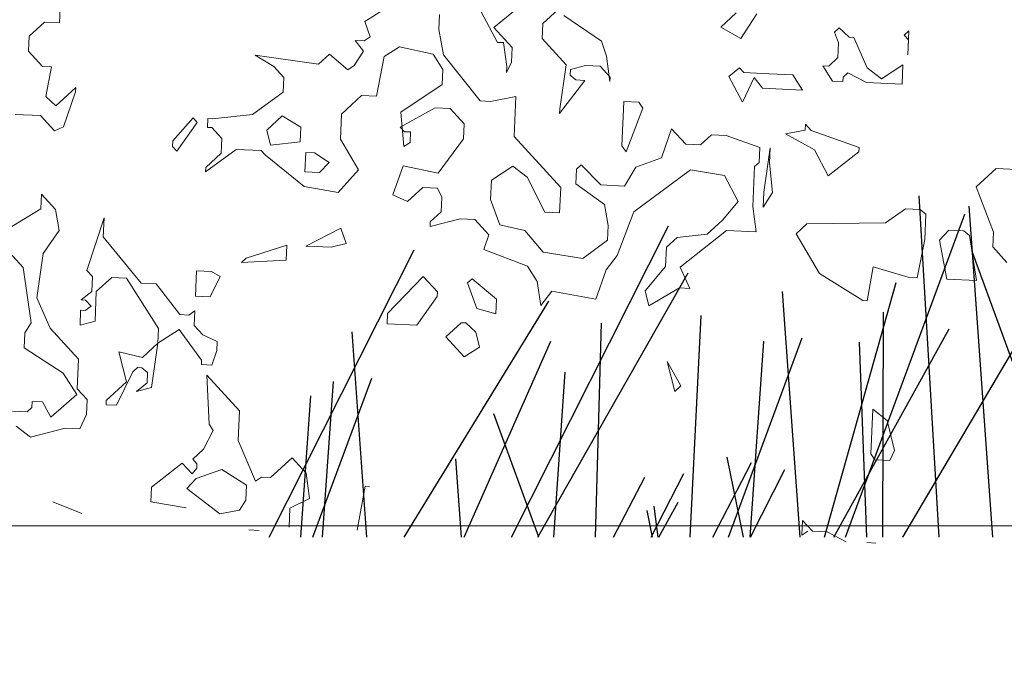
# Model space of a CAD drawing. Header units: metres. Extents: x 199581 to 207779, y 462378 to 466293.
# Tile 37 of 134: x 207399.858 to 207400.628, y 465967.631 to 465968.136. Entities that reach past the tile are written whole.
import ezdxf

# ---------------------------------------------------------------- set-up
doc = ezdxf.new("R2010")
doc.units = ezdxf.units.M
doc.layers.get('0').update_dxf_attribs({"lineweight": 25})
for name, color, linetype, lineweight in [('B-BOOM', 253, 'Continuous', 25), ('B-WE-GR-MAAIVELD-GD-G', 253, 'Continuous', 18), ('V-WE-GR-BOOM-SD', 10, 'Continuous', 18)]:
    doc.layers.add(name, color=color, linetype=linetype, lineweight=lineweight)

# ---------------------------------------------------------------- blocks, each defined once
blk = doc.blocks.new('wadi bodem')
at = {"flags": 128}
for points in [[(215434.937, 542696.2191), (215434.5172, 542696.9302)], [(215434.8717, 542696.2191), (215434.9078, 542696.8366)], [(215434.7743, 542696.2191), (215434.8173, 542696.8178)], [(215435.0412, 542696.2191), (215434.8247, 542696.8033)], [(215435.6454, 542696.2191), (215435.3613, 542696.7822)], [(215434.6225, 542696.2191), (215434.8115, 542696.736)], [(215436.084, 542696.2191), (215435.8215, 542696.7391)], [(215435.5975, 542696.2191), (215435.3253, 542696.6976)], [(215435.0787, 542696.2191), (215434.9494, 542696.6798)], [(215435.1229, 542696.2191), (215435.1549, 542696.6636)], [(215435.8398, 542696.2191), (215435.578, 542696.6462)], [(215434.9733, 542696.2191), (215434.9721, 542696.6262)], [(215435.3221, 542696.2191), (215435.3022, 542696.6205)], [(215435.0618, 542696.2191), (215434.8536, 542696.5961)], [(215435.4934, 542696.2191), (215435.4823, 542696.6061)], [(215435.9071, 542696.2191), (215435.9338, 542696.5907)], [(215435.2529, 542696.2191), (215435.1193, 542696.5796)], [(215435.2132, 542696.2191), (215435.1887, 542696.5738)], [(215435.7309, 542696.2191), (215435.5744, 542696.5737)], [(215435.0021, 542696.2191), (215435.0154, 542696.5722)], [(215435.5689, 542696.2191), (215435.5483, 542696.5178)], [(215436.0048, 542696.2191), (215435.8982, 542696.5067)], [(215435.9871, 542696.2191), (215435.9676, 542696.5009)], [(215436.0262, 542696.2191), (215436.0085, 542696.4747)], [(215435.5956, 542696.2191), (215435.6773, 542696.4424)], [(215435.2257, 542696.2191), (215435.2552, 542696.3643)], [(215435.7358, 542696.2191), (215435.746, 542696.361)], [(215435.213, 542696.2191), (215435.1507, 542696.3415)], [(215435.2812, 542696.2191), (215435.2108, 542696.3546)], [(215435.3924, 542696.2191), (215435.3336, 542696.3345)], [(215435.4608, 542696.2191), (215435.4043, 542696.3278)], [(215435.3784, 542696.2191), (215435.3438, 542696.2827)], [(215435.38, 542696.2191), (215435.3869, 542696.2752)], [(215435.39, 542696.2191), (215435.3999, 542696.2678)]]:
    blk.add_lwpolyline(points, dxfattribs=at)
blk = doc.blocks.new('struik2')
for p, q in [((215453.7688, 542676.2636), (215453.8798, 542676.3617)), ((215453.5105, 542676.3342), (215453.4118, 542676.2648)), ((215453.7156, 542676.3335), (215453.7809, 542676.2226)), ((215454.4377, 542676.3312), (215454.3965, 542676.2903)), ((215454.4539, 542676.2614), (215454.4951, 542676.331)), ((215453.9453, 542676.3205), (215453.9042, 542676.2796)), ((215454.0682, 542676.2381), (215453.9617, 542676.304)), ((215454.7247, 542676.3016), (215454.7124, 542676.2893)), ((215454.7534, 542676.2769), (215454.7247, 542676.3016)), ((215454.9052, 542676.2887), (215454.9176, 542676.301)), ((215454.9176, 542676.301), (215454.9174, 542676.2353)), ((215452.5666, 542676.2265), (215452.5668, 542676.2675)), ((215453.6169, 542676.2518), (215453.6171, 542676.2928)), ((215453.9042, 542676.2796), (215453.9041, 542676.2386)), ((215454.3965, 542676.2903), (215454.4539, 542676.2614)), ((215454.7124, 542676.2893), (215454.7246, 542676.2606)), ((215454.7657, 542676.2768), (215454.7534, 542676.2769)), ((215454.8065, 542676.1947), (215454.7657, 542676.2768)), ((215454.9175, 542676.2763), (215454.9052, 542676.2887)), ((215454.9174, 542676.2353), (215454.9175, 542676.2763)), ((215453.4118, 542676.2648), (215453.4281, 542676.2237)), ((215453.6331, 542676.182), (215453.6169, 542676.2518)), ((215453.8219, 542676.2101), (215453.7688, 542676.2636)), ((215454.7246, 542676.2606), (215454.7245, 542676.2195)), ((215452.4844, 542676.1857), (215452.5256, 542676.2266)), ((215452.5256, 542676.2266), (215452.5666, 542676.2265)), ((215453.4281, 542676.2237), (215453.4117, 542676.2115)), ((215453.7809, 542676.2226), (215453.7973, 542676.2225)), ((215453.7973, 542676.2225), (215453.8094, 542676.1568)), ((215453.9041, 542676.2386), (215453.9736, 542676.1686)), ((215454.0844, 542676.197), (215454.0682, 542676.2381)), ((215454.7245, 542676.2195), (215454.6998, 542676.195)), ((215452.4843, 542676.1447), (215452.4844, 542676.1857)), ((215453.4117, 542676.2115), (215453.3871, 542676.2115)), ((215453.3871, 542676.2115), (215453.4116, 542676.1827)), ((215453.469, 542676.1702), (215453.5101, 542676.1988)), ((215453.5101, 542676.1988), (215453.6044, 542676.1821)), ((215453.8218, 542676.1691), (215453.8219, 542676.2101)), ((215454.0965, 542676.1272), (215454.0844, 542676.197)), ((215454.6998, 542676.195), (215454.6834, 542676.1951)), ((215454.6834, 542676.1951), (215454.712, 542676.1539)), ((215454.8474, 542676.1658), (215454.8065, 542676.1947)), ((215454.905, 542676.2066), (215454.8474, 542676.1658)), ((215454.9048, 542676.1533), (215454.905, 542676.2066)), ((215453.2884, 542676.1421), (215453.112, 542676.1591)), ((215453.112, 542676.1591), (215453.1653, 542676.1302)), ((215453.3172, 542676.1707), (215453.2884, 542676.1421)), ((215453.3704, 542676.1295), (215453.3172, 542676.1707)), ((215453.4116, 542676.1827), (215453.3868, 542676.1418)), ((215453.4522, 542676.0595), (215453.469, 542676.1702)), ((215453.6044, 542676.1821), (215453.633, 542676.141)), ((215453.7394, 542676.0586), (215453.6331, 542676.182)), ((215453.8094, 542676.1404), (215453.8218, 542676.1691)), ((215453.9736, 542676.1686), (215453.9609, 542676.0456)), ((215453.9858, 542676.1563), (215454.0269, 542676.1685)), ((215454.0269, 542676.1685), (215454.0679, 542676.1683)), ((215454.0679, 542676.1683), (215454.0966, 542676.1395)), ((215454.4536, 542676.1794), (215454.4248, 542676.1549)), ((215454.4659, 542676.167), (215454.4536, 542676.1794)), ((215454.5356, 542676.1668), (215454.4659, 542676.167)), ((215454.6012, 542676.1666), (215454.5356, 542676.1668)), ((215454.6298, 542676.1255), (215454.6012, 542676.1666)), ((215454.7407, 542676.1662), (215454.7531, 542676.1784)), ((215454.7407, 542676.1538), (215454.7407, 542676.1662)), ((215454.7531, 542676.1784), (215454.8063, 542676.1536)), ((215452.5252, 542676.1035), (215452.4843, 542676.1447)), ((215453.3868, 542676.1418), (215453.3704, 542676.1295)), ((215453.633, 542676.141), (215453.6328, 542676.1)), ((215453.8094, 542676.1568), (215453.8094, 542676.1404)), ((215453.9858, 542676.1399), (215453.9858, 542676.1563)), ((215454.0022, 542676.1275), (215453.9858, 542676.1399)), ((215454.0966, 542676.1395), (215454.0965, 542676.1272)), ((215454.4248, 542676.1549), (215454.4656, 542676.085)), ((215454.4656, 542676.085), (215454.4945, 542676.1546)), ((215454.4945, 542676.1546), (215454.5191, 542676.1258)), ((215454.712, 542676.1539), (215454.7407, 542676.1538)), ((215454.8063, 542676.1536), (215454.9048, 542676.1533)), ((215452.5498, 542676.1035), (215452.5252, 542676.1035)), ((215452.5372, 542676.0215), (215452.5498, 542676.1035)), ((215453.1653, 542676.1302), (215453.1939, 542676.1014)), ((215453.9608, 542676.0333), (215454.0268, 542676.1274)), ((215454.0268, 542676.1274), (215454.0022, 542676.1275)), ((215454.5191, 542676.1258), (215454.6298, 542676.1255)), ((215453.1939, 542676.1014), (215453.1938, 542676.0604)), ((215453.6328, 542676.1), (215453.5218, 542676.0183)), ((215452.6194, 542676.0499), (215452.5659, 542675.9967)), ((215452.6193, 542676.0376), (215452.6194, 542676.0499)), ((215453.1938, 542676.0604), (215453.1115, 542675.995)), ((215453.3577, 542676.0065), (215453.4112, 542676.0597)), ((215453.4112, 542676.0597), (215453.4522, 542676.0595)), ((215453.7681, 542676.0585), (215453.7394, 542676.0586)), ((215453.8379, 542676.0747), (215453.7681, 542676.0585)), ((215453.8375, 542675.9639), (215453.8379, 542676.0747)), ((215454.1374, 542676.0737), (215454.137, 542675.9507)), ((215454.1784, 542676.0736), (215454.1374, 542676.0737)), ((215454.1492, 542675.9342), (215454.1906, 542676.0572)), ((215454.1906, 542676.0572), (215454.1784, 542676.0736)), ((215452.5659, 542675.9967), (215452.5372, 542676.0215)), ((215452.5903, 542675.9392), (215452.6193, 542676.0376)), ((215453.5217, 542675.9773), (215453.6162, 542676.0344)), ((215453.6162, 542676.0344), (215453.6573, 542676.0343)), ((215453.6573, 542676.0343), (215453.6981, 542675.9931)), ((215453.9609, 542676.0456), (215453.9608, 542676.0333)), ((215454.6582, 542676.0146), (215454.6418, 542676.0311)), ((215454.6418, 542676.0311), (215454.6418, 542676.0147)), ((215453.1115, 542675.995), (215453.0007, 542675.9789)), ((215453.1935, 542675.9947), (215453.1524, 542675.9538)), ((215453.2468, 542675.9658), (215453.1935, 542675.9947)), ((215453.3575, 542675.9368), (215453.3577, 542676.0065)), ((215453.5218, 542676.0183), (215453.5338, 542675.9239)), ((215454.2725, 542676.0036), (215454.2476, 542675.9216)), ((215454.3134, 542675.9624), (215454.2725, 542676.0036)), ((215454.6418, 542676.0147), (215454.5884, 542676.0025)), ((215454.5884, 542676.0025), (215454.6703, 542675.9613)), ((215454.7934, 542675.9732), (215454.6582, 542676.0146)), ((215452.455, 542675.9684), (215452.5248, 542675.9682)), ((215452.5248, 542675.9682), (215452.5657, 542675.927)), ((215452.9474, 542675.9791), (215452.8938, 542675.9136)), ((215452.906, 542675.8849), (215452.9596, 542675.9668)), ((215452.9596, 542675.9668), (215452.9474, 542675.9791)), ((215452.9884, 542675.979), (215452.9883, 542675.9544)), ((215453.0007, 542675.9789), (215452.9884, 542675.979)), ((215453.534, 542675.9649), (215453.5217, 542675.9773)), ((215453.6981, 542675.9931), (215453.698, 542675.9521)), ((215454.3832, 542675.9909), (215454.3544, 542675.9623)), ((215454.4243, 542675.9908), (215454.3832, 542675.9909)), ((215454.5185, 542675.9617), (215454.4243, 542675.9908)), ((215454.7934, 542675.9609), (215454.7934, 542675.9732)), ((215452.9883, 542675.9544), (215453.0006, 542675.9543)), ((215453.0006, 542675.9543), (215453.0292, 542675.9255)), ((215453.1524, 542675.9538), (215453.1646, 542675.9128)), ((215453.2467, 542675.9248), (215453.2468, 542675.9658)), ((215453.5504, 542675.9649), (215453.534, 542675.9649)), ((215453.5503, 542675.9361), (215453.5504, 542675.9649)), ((215453.698, 542675.9521), (215453.6321, 542675.8538)), ((215453.9725, 542675.8281), (215453.8375, 542675.9639)), ((215454.137, 542675.9507), (215454.1492, 542675.9342)), ((215454.3544, 542675.9623), (215454.3134, 542675.9624)), ((215454.5184, 542675.9207), (215454.5185, 542675.9617)), ((215454.5472, 542675.9617), (215454.5345, 542675.8386)), ((215454.5471, 542675.9206), (215454.5472, 542675.9617)), ((215454.6703, 542675.9613), (215454.7111, 542675.8914)), ((215454.7111, 542675.8914), (215454.7934, 542675.9609)), ((215452.5657, 542675.927), (215452.5903, 542675.9392)), ((215452.8938, 542675.9136), (215452.8938, 542675.8972)), ((215453.0292, 542675.9255), (215453.0291, 542675.8845)), ((215453.1646, 542675.9128), (215453.2467, 542675.9248)), ((215453.4105, 542675.8545), (215453.3575, 542675.9368)), ((215453.5338, 542675.9239), (215453.5503, 542675.9361)), ((215454.2476, 542675.9216), (215454.1778, 542675.8931)), ((215454.5061, 542675.9085), (215454.5184, 542675.9207)), ((215454.5592, 542675.8385), (215454.5471, 542675.9206)), ((215455.1748, 542675.9309), (215455.1213, 542675.8778)), ((215455.2323, 542675.9307), (215455.1748, 542675.9309)), ((215452.8938, 542675.8972), (215452.906, 542675.8849)), ((215452.9879, 542675.8313), (215453.0702, 542675.8967)), ((215453.0702, 542675.8967), (215453.1399, 542675.8964)), ((215453.1399, 542675.8964), (215453.1522, 542675.8841)), ((215453.263, 542675.896), (215453.2628, 542675.8427)), ((215453.2876, 542675.896), (215453.263, 542675.896)), ((215453.3285, 542675.8712), (215453.2876, 542675.896)), ((215454.026, 542675.8936), (215454.0137, 542675.8813)), ((215454.0833, 542675.8401), (215454.026, 542675.8936)), ((215454.1778, 542675.8931), (215454.1489, 542675.8399)), ((215454.1774, 542675.77), (215454.3296, 542675.8926)), ((215454.3296, 542675.8926), (215454.4239, 542675.88)), ((215454.5057, 542675.7977), (215454.5061, 542675.9085)), ((215453.0291, 542675.8845), (215452.9879, 542675.8436)), ((215453.1522, 542675.8841), (215453.2627, 542675.8017)), ((215453.3038, 542675.8426), (215453.3285, 542675.8712)), ((215453.5337, 542675.8706), (215453.5088, 542675.7886)), ((215453.6321, 542675.8538), (215453.5337, 542675.8706)), ((215453.7797, 542675.8411), (215453.8373, 542675.8819)), ((215453.8373, 542675.8819), (215453.8782, 542675.853)), ((215454.0137, 542675.8813), (215454.0135, 542675.8403)), ((215454.4239, 542675.88), (215454.4647, 542675.8101)), ((215455.1213, 542675.8778), (215455.1743, 542675.7545)), ((215452.9879, 542675.8436), (215452.9879, 542675.8313)), ((215453.2628, 542675.8427), (215453.3038, 542675.8426)), ((215453.357, 542675.7891), (215453.4105, 542675.8545)), ((215453.7795, 542675.7877), (215453.7797, 542675.8411)), ((215453.8782, 542675.853), (215453.9312, 542675.7585)), ((215454.0135, 542675.8403), (215454.0954, 542675.7867)), ((215454.1489, 542675.8399), (215454.0833, 542675.8401)), ((215454.5345, 542675.8386), (215454.5344, 542675.7976)), ((215454.5344, 542675.7976), (215454.5592, 542675.8385)), ((215453.5497, 542675.772), (215453.5909, 542675.8129)), ((215453.5909, 542675.8129), (215453.6319, 542675.8128)), ((215453.6319, 542675.8128), (215453.6442, 542675.7882)), ((215453.9723, 542675.7584), (215453.9725, 542675.8281)), ((215454.4647, 542675.8101), (215454.4235, 542675.7569)), ((215454.9283, 542675.8086), (215454.8748, 542675.7678)), ((215454.9693, 542675.8085), (215454.9283, 542675.8086)), ((215454.9857, 542675.7961), (215454.9693, 542675.8085)), ((215453.2627, 542675.8017), (215453.357, 542675.7891)), ((215453.5088, 542675.7886), (215453.5497, 542675.772)), ((215453.6442, 542675.7882), (215453.644, 542675.7471)), ((215453.808, 542675.7179), (215453.7795, 542675.7877)), ((215454.0954, 542675.7867), (215454.1075, 542675.7292)), ((215454.5178, 542675.7279), (215454.5057, 542675.7977)), ((215454.9855, 542675.7264), (215454.9857, 542675.7961)), ((215452.5364, 542675.7507), (215452.5362, 542675.7097)), ((215452.5773, 542675.7095), (215452.5364, 542675.7507)), ((215453.9312, 542675.7585), (215453.9723, 542675.7584)), ((215454.136, 542675.6471), (215454.1774, 542675.77)), ((215454.4235, 542675.7569), (215454.3824, 542675.716)), ((215454.6574, 542675.7562), (215454.6285, 542675.7276)), ((215454.8748, 542675.7678), (215454.6574, 542675.7562)), ((215455.0512, 542675.7549), (215455.0265, 542675.7263)), ((215455.0922, 542675.7548), (215455.0512, 542675.7549)), ((215455.1086, 542675.7424), (215455.0922, 542675.7548)), ((215455.1743, 542675.7545), (215455.1741, 542675.7135)), ((215453.644, 542675.7471), (215453.6152, 542675.7185)), ((215453.6152, 542675.7062), (215453.6973, 542675.7305)), ((215453.6973, 542675.7305), (215453.7383, 542675.7304)), ((215453.7383, 542675.7304), (215453.7792, 542675.6893)), ((215454.1075, 542675.7292), (215454.1074, 542675.6882)), ((215454.3123, 542675.6219), (215454.4357, 542675.7282)), ((215454.4357, 542675.7282), (215454.5178, 542675.7279)), ((215454.6285, 542675.7276), (215454.6979, 542675.6207)), ((215454.9687, 542675.6198), (215454.9855, 542675.7264)), ((215455.0265, 542675.7263), (215455.0507, 542675.6195)), ((215455.1328, 542675.6193), (215455.1086, 542675.7424)), ((215452.5362, 542675.7097), (215452.4129, 542675.628)), ((215452.5894, 542675.6521), (215452.5773, 542675.7095)), ((215453.6152, 542675.7185), (215453.6152, 542675.7062)), ((215453.8777, 542675.7054), (215453.808, 542675.7179)), ((215453.9309, 542675.6477), (215453.8777, 542675.7054)), ((215454.3003, 542675.704), (215454.2715, 542675.6754)), ((215454.3824, 542675.716), (215454.3003, 542675.704)), ((215455.1741, 542675.7135), (215455.215, 542675.6723)), ((215452.7126, 542675.6927), (215452.6711, 542675.5451)), ((215452.7124, 542675.6394), (215452.7126, 542675.6927)), ((215453.369, 542675.6906), (215453.2744, 542675.6376)), ((215453.3853, 542675.6495), (215453.369, 542675.6906)), ((215453.7792, 542675.6893), (215453.7668, 542675.6483)), ((215454.1074, 542675.6882), (215454.0416, 542675.6351)), ((215454.2715, 542675.6754), (215454.2713, 542675.622)), ((215452.5482, 542675.5866), (215452.5894, 542675.6521)), ((215453.3442, 542675.6373), (215453.3853, 542675.6495)), ((215453.7668, 542675.6483), (215453.8897, 542675.6069)), ((215454.0416, 542675.6351), (215453.9309, 542675.6477)), ((215454.1071, 542675.6062), (215454.136, 542675.6471)), ((215454.8331, 542675.5505), (215454.8457, 542675.6448)), ((215454.8457, 542675.6448), (215454.9441, 542675.6199)), ((215452.8228, 542675.5159), (215452.7124, 542675.6394)), ((215453.2211, 542675.6377), (215453.1102, 542675.5971)), ((215453.221, 542675.5967), (215453.2211, 542675.6377)), ((215453.2744, 542675.6376), (215453.3442, 542675.6373)), ((215454.2713, 542675.622), (215454.2177, 542675.5525)), ((215454.3408, 542675.5644), (215454.3123, 542675.6219)), ((215454.6979, 542675.6207), (215454.8208, 542675.5505)), ((215454.9441, 542675.6199), (215454.9687, 542675.6198)), ((215455.0507, 542675.6195), (215455.1328, 542675.6193)), ((215452.4538, 542675.5869), (215452.4947, 542675.5457)), ((215452.5354, 542675.4635), (215452.5482, 542675.5866)), ((215453.1102, 542675.5971), (215453.0979, 542675.5848)), ((215453.0979, 542675.5848), (215453.221, 542675.5967)), ((215453.8897, 542675.6069), (215453.9183, 542675.5657)), ((215454.0823, 542675.5242), (215454.1071, 542675.6062)), ((215453.6024, 542675.5668), (215453.5077, 542675.4604)), ((215453.6433, 542675.5256), (215453.6024, 542675.5668)), ((215453.7378, 542675.5663), (215453.7254, 542675.5541)), ((215453.8074, 542675.5128), (215453.7378, 542675.5663)), ((215453.9183, 542675.5657), (215453.9304, 542675.5001)), ((215454.2299, 542675.5114), (215454.3121, 542675.5645)), ((215454.3121, 542675.5645), (215454.3408, 542675.5644)), ((215452.4947, 542675.5457), (215452.5229, 542675.3938)), ((215452.6711, 542675.5451), (215452.6874, 542675.5287)), ((215452.9747, 542675.5565), (215452.9745, 542675.4867)), ((215453.0157, 542675.5563), (215452.9747, 542675.5565)), ((215453.0155, 542675.4866), (215453.0403, 542675.544)), ((215453.0403, 542675.544), (215453.0157, 542675.5563)), ((215453.7254, 542675.5541), (215453.7539, 542675.4842)), ((215453.9304, 542675.5001), (215453.9592, 542675.541)), ((215453.9592, 542675.541), (215454.0823, 542675.5242)), ((215454.2177, 542675.5525), (215454.2299, 542675.5114)), ((215454.8208, 542675.5505), (215454.8331, 542675.5505)), ((215452.6874, 542675.5287), (215452.6873, 542675.4877)), ((215452.6996, 542675.4876), (215452.7408, 542675.5285)), ((215452.7408, 542675.5285), (215452.7818, 542675.5284)), ((215452.7818, 542675.5284), (215452.8757, 542675.3927)), ((215452.8638, 542675.5158), (215452.8228, 542675.5159)), ((215452.9333, 542675.4335), (215452.8638, 542675.5158)), ((215453.5897, 542675.4314), (215453.6433, 542675.5133)), ((215453.6433, 542675.5133), (215453.6433, 542675.5256)), ((215453.8072, 542675.4717), (215453.8074, 542675.5128)), ((215452.6873, 542675.4877), (215452.6585, 542675.4631)), ((215452.6994, 542675.4056), (215452.6996, 542675.4876)), ((215452.9745, 542675.4867), (215453.0155, 542675.4866)), ((215453.7539, 542675.4842), (215453.8072, 542675.4717)), ((215452.5762, 542675.3813), (215452.5354, 542675.4635)), ((215452.6585, 542675.4631), (215452.6708, 542675.4631)), ((215452.6708, 542675.4631), (215452.6872, 542675.4466)), ((215453.5077, 542675.4604), (215453.5076, 542675.4317)), ((215452.6584, 542675.4344), (215452.6583, 542675.3934)), ((215452.6707, 542675.4344), (215452.6584, 542675.4344)), ((215452.6872, 542675.4466), (215452.6707, 542675.4344)), ((215452.9579, 542675.4335), (215452.9333, 542675.4335)), ((215452.9744, 542675.4457), (215452.9579, 542675.4335)), ((215452.9742, 542675.4047), (215452.9744, 542675.4457)), ((215453.5076, 542675.4317), (215453.5897, 542675.4314)), ((215453.7128, 542675.4433), (215453.6716, 542675.4024)), ((215453.7251, 542675.4433), (215453.7128, 542675.4433)), ((215453.7537, 542675.4186), (215453.7251, 542675.4433)), ((215452.6583, 542675.3934), (215452.6994, 542675.4056)), ((215452.9988, 542675.38), (215452.9742, 542675.4047)), ((215453.6716, 542675.4024), (215453.7248, 542675.3489)), ((215453.7659, 542675.3775), (215453.7537, 542675.4186)), ((215452.5229, 542675.3938), (215452.5064, 542675.3652)), ((215452.658, 542675.299), (215452.5762, 542675.3813)), ((215452.8757, 542675.3927), (215452.8756, 542675.3517)), ((215452.8756, 542675.3517), (215452.9332, 542675.3925)), ((215452.9332, 542675.3925), (215452.9985, 542675.3102)), ((215453.0397, 542675.3634), (215452.9988, 542675.38)), ((215453.7248, 542675.3489), (215453.7659, 542675.3775)), ((215452.5064, 542675.3652), (215452.5063, 542675.3241)), ((215452.8756, 542675.3517), (215452.8344, 542675.3108)), ((215452.8629, 542675.2286), (215452.8756, 542675.3517)), ((215453.0396, 542675.3388), (215453.0397, 542675.3634)), ((215454.3277, 542675.2937), (215454.2869, 542675.3594)), ((215454.2869, 542675.3594), (215454.3112, 542675.2773)), ((215452.5063, 542675.3241), (215452.6168, 542675.2581)), ((215452.8344, 542675.3108), (215452.7688, 542675.3233)), ((215452.7688, 542675.3233), (215452.7932, 542675.2412)), ((215453.0272, 542675.2978), (215453.0396, 542675.3388)), ((215452.6577, 542675.217), (215452.658, 542675.299)), ((215452.9985, 542675.3102), (215452.9985, 542675.2979)), ((215452.9985, 542675.2979), (215453.0272, 542675.2978)), ((215454.3112, 542675.2773), (215454.3277, 542675.2937)), ((215452.6168, 542675.2581), (215452.6577, 542675.2006)), ((215452.7684, 542675.1756), (215452.8097, 542675.2698)), ((215452.8097, 542675.2698), (215452.822, 542675.2821)), ((215452.822, 542675.2821), (215452.8343, 542675.2821)), ((215452.8343, 542675.2821), (215452.8507, 542675.2697)), ((215452.8507, 542675.2697), (215452.8506, 542675.241)), ((215453.1089, 542675.1745), (215453.0148, 542675.2692)), ((215453.0148, 542675.2692), (215453.0267, 542675.1338)), ((215452.7932, 542675.2412), (215452.7397, 542675.188)), ((215452.8506, 542675.241), (215452.8218, 542675.2165)), ((215454.8609, 542675.2509), (215454.8605, 542675.1278)), ((215454.9018, 542675.2221), (215454.8609, 542675.2509)), ((215452.6864, 542675.1882), (215452.6577, 542675.217)), ((215452.8218, 542675.2165), (215452.8629, 542675.2286)), ((215454.9261, 542675.1399), (215454.9018, 542675.2221)), ((215452.5632, 542675.1763), (215452.5345, 542675.1764)), ((215452.5345, 542675.1764), (215452.5345, 542675.1599)), ((215452.5877, 542675.1352), (215452.5632, 542675.1763)), ((215452.6577, 542675.2006), (215452.5877, 542675.1352)), ((215452.6862, 542675.1472), (215452.6864, 542675.1882)), ((215452.7397, 542675.188), (215452.7396, 542675.1757)), ((215452.5345, 542675.1599), (215452.5221, 542675.1477)), ((215452.7396, 542675.1757), (215452.7684, 542675.1756)), ((215453.1086, 542675.0925), (215453.1089, 542675.1745)), ((215452.5221, 542675.1477), (215452.4811, 542675.1478)), ((215452.6697, 542675.1062), (215452.6862, 542675.1472)), ((215453.0267, 542675.1338), (215453.0389, 542675.1173)), ((215454.8605, 542675.1278), (215454.8727, 542675.1114)), ((215454.9137, 542675.1113), (215454.9261, 542675.1399)), ((215452.4933, 542675.1068), (215452.5342, 542675.0779)), ((215452.5342, 542675.0779), (215452.6287, 542675.1063)), ((215452.6287, 542675.1063), (215452.6697, 542675.1062)), ((215453.0389, 542675.1173), (215453.0141, 542675.064)), ((215454.8727, 542675.1114), (215454.9137, 542675.1113)), ((215453.1616, 542674.9815), (215453.1086, 542675.0925)), ((215453.0141, 542675.064), (215452.9853, 542675.0354)), ((215453.2603, 542675.0509), (215453.2026, 542674.9937)), ((215453.3011, 542675.0098), (215453.2603, 542675.0509)), ((215452.9566, 542675.0232), (215452.8743, 542674.9537)), ((215452.9852, 542674.9944), (215452.9566, 542675.0232)), ((215452.9853, 542675.0354), (215452.9976, 542675.0231)), ((215452.9976, 542675.0231), (215452.9976, 542675.0108)), ((215452.9976, 542675.0108), (215452.9852, 542674.9944)), ((215453.0673, 542675.0105), (215452.9975, 542674.9821)), ((215453.1369, 542674.9693), (215453.0673, 542675.0105)), ((215453.178, 542674.9938), (215453.1616, 542674.9815)), ((215453.2026, 542674.9937), (215453.178, 542674.9938)), ((215453.3132, 542674.94), (215453.3011, 542675.0098)), ((215452.9975, 542674.9821), (215452.9728, 542674.9534)), ((215453.1368, 542674.9283), (215453.1369, 542674.9693)), ((215453.4651, 542674.9805), (215453.4483, 542674.8575)), ((215453.4775, 542674.9805), (215453.4651, 542674.9805)), ((215452.8743, 542674.9537), (215452.8742, 542674.9127)), ((215452.9728, 542674.9534), (215453.0669, 542674.8875)), ((215453.2598, 542674.9115), (215453.3132, 542674.94)), ((215454.6793, 542674.9356), (215454.6792, 542674.8946)), ((215454.708, 542674.9068), (215454.6793, 542674.9356)), ((215452.8742, 542674.9127), (215452.9726, 542674.9001)), ((215453.1203, 542674.8996), (215453.1368, 542674.9283)), ((215453.2596, 542674.8581), (215453.2598, 542674.9115)), ((215454.6792, 542674.8946), (215454.6956, 542674.9068)), ((215454.749, 542674.9067), (215454.708, 542674.9068)), ((215454.8022, 542674.8819), (215454.749, 542674.9067)), ((215452.6853, 542674.8723), (215452.6034, 542674.9013)), ((215453.0669, 542674.8875), (215453.1203, 542674.8996)), ((215454.8843, 542674.8816), (215454.8597, 542674.8817)), ((215453.1488, 542674.8462), (215453.1775, 542674.8461))]:
    blk.add_line(p, q)

msp = doc.modelspace()

# ---------------------------------------------------------------- linework, layer by layer
at = {"layer": 'B-WE-GR-MAAIVELD-GD-G', "flags": 128}
msp.add_lwpolyline([(207415.2938, 465967.74031), (207407.06297, 465967.74031), (207406.74042, 465967.21829), (207405.49364, 465967.21829), (207405.06297, 465967.74031), (207398.16076, 465967.74031)], dxfattribs=at)

# ---------------------------------------------------------------- block references
at = {"layer": 'B-BOOM', "xscale": -0.4320083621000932, "yscale": 0.4320083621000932, "zscale": 0.4320083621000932, "rotation": 4.3668195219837e-05}
msp.add_blockref('wadi bodem', (300470.42187, 231518.49765), dxfattribs=at)
at = {"layer": 'V-WE-GR-BOOM-SD', "xscale": 0.2823543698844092, "yscale": 0.2823543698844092, "zscale": 0.2823543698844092, "rotation": 357.6346583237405}
msp.add_blockref('struik2', (140293.87387, 315382.37786), dxfattribs=at)

doc.saveas('drawing.dxf')
